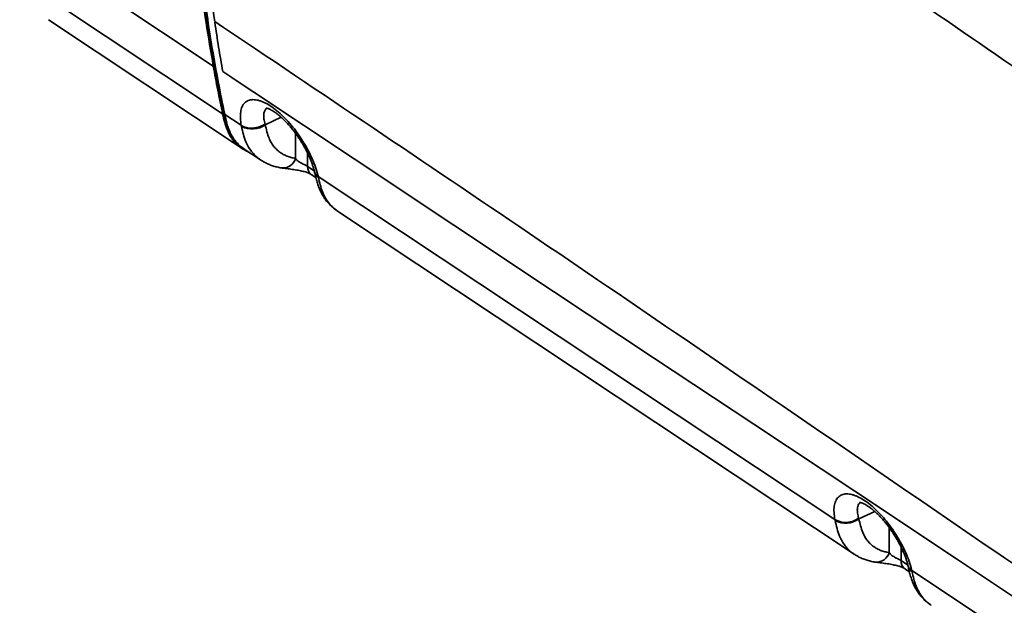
# Model space of a CAD drawing. Header units: millimetres. Extents: x 6316 to 18291, y -19059 to -9021.
# Tile 120 of 146: x 18102 to 18119, y -18615 to -18605. Entities that reach past the tile are written whole.
import ezdxf

# ---------------------------------------------------------------- set-up
doc = ezdxf.new("R2010")
doc.units = ezdxf.units.MM
doc.header["$LTSCALE"] = 10
doc.layers.add('1轮廓实线层', color=7, linetype='Continuous', lineweight=18)

msp = doc.modelspace()

# ---------------------------------------------------------------- linework, layer by layer
at = {"layer": '1轮廓实线层', "color": 7, "linetype": 'Continuous', "lineweight": 35}
for p, q in [((18105.607, -18606.114), (18102.337, -18603.944)), ((18102.495, -18604.748), (18105.765, -18606.918)), ((18102.822, -18605.332), (18106.092, -18607.502)), ((18105.631, -18605.363), (18105.782, -18605.464)), ((18106.153, -18605.71), (18105.782, -18605.46)), ((18105.632, -18606.131), (18105.607, -18606.114)), ((18105.768, -18606.208), (18105.92, -18606.309)), ((18105.79, -18606.935), (18105.765, -18606.918)), ((18105.801, -18606.929), (18106.078, -18607.113)), ((18106.752, -18606.977), (18106.485, -18607.104)), ((18106.078, -18607.113), (18106.08, -18607.114)), ((18106.481, -18607.092), (18106.485, -18607.104)), ((18106.996, -18607.672), (18106.995, -18607.247)), ((18106.092, -18607.502), (18106.117, -18607.519)), ((18106.128, -18607.514), (18106.406, -18607.698)), ((18107.199, -18607.58), (18107.199, -18607.807)), ((18107.199, -18607.807), (18107.312, -18607.882)), ((18107.26, -18607.943), (18107.338, -18607.994)), ((18107.379, -18607.976), (18108.116, -18608.465)), ((18108.116, -18608.465), (18116.105, -18613.767)), ((18107.703, -18608.558), (18107.706, -18608.56)), ((18107.706, -18608.561), (18116.432, -18614.351)), ((18116.777, -18613.63), (18116.51, -18613.756)), ((18116.506, -18613.745), (18116.51, -18613.756)), ((18117.022, -18614.325), (18117.021, -18613.899)), ((18117.224, -18614.233), (18117.225, -18614.46)), ((18117.225, -18614.46), (18117.337, -18614.534)), ((18117.286, -18614.596), (18117.363, -18614.647)), ((18117.405, -18614.629), (18118.751, -18615.523)), ((18117.728, -18615.211), (18117.731, -18615.213))]:
    msp.add_line(p, q, dxfattribs=at)
at = {"layer": '1轮廓实线层', "color": 7, "linetype": 'Continuous', "lineweight": 35, "flags": 128}
for points in [[(18106.291, -18606.555), (18105.991, -18606.356), (18105.92, -18606.309)], [(18106.291, -18606.555), (18107.984, -18607.679), (18109.671, -18608.798), (18111.355, -18609.916), (18113.042, -18611.035), (18114.736, -18612.159), (18116.439, -18613.29), (18118.158, -18614.43), (18119.494, -18615.317), (18120.843, -18616.212), (18122.207, -18617.117), (18123.588, -18618.034), (18124.686, -18618.762), (18125.797, -18619.499), (18126.921, -18620.245), (18128.059, -18621.001), (18129.036, -18621.649), (18130.023, -18622.304), (18131.023, -18622.968), (18132.035, -18623.639), (18133.061, -18624.32), (18134.1, -18625.01), (18135.154, -18625.709), (18136.133, -18626.359)]]:
    msp.add_lwpolyline(points, dxfattribs=at)
at = {"layer": '1轮廓实线层', "color": 7, "linetype": 'Continuous', "lineweight": 35}
for centre, radius, start, end in [((18106.262, -18606.794), 0.382, 242.2047, 305.7405), ((18106.781, -18607.61), 0.224, 267.7725, 343.9954), ((18107.355, -18607.819), 0.156, 175.7123, 232.6917), ((18107.458, -18607.87), 0.145, 193.557, 238.8908), ((18116.288, -18613.44), 0.375, 240.7952, 305.5562), ((18116.287, -18613.447), 0.382, 242.2047, 305.7402), ((18116.806, -18614.263), 0.224, 267.7745, 343.9966), ((18117.38, -18614.472), 0.156, 175.7122, 232.6917), ((18117.474, -18614.509), 0.139, 194.0708, 239.9044), ((18117.483, -18614.523), 0.145, 193.5569, 238.8908)]:
    msp.add_arc(centre, radius, start, end, dxfattribs=at)
for points, knots in [([(18105.801, -18606.929), (18105.764, -18606.746), (18105.688, -18606.38), (18105.589, -18605.821), (18105.5, -18605.255), (18105.423, -18604.68), (18105.358, -18604.097), (18105.304, -18603.508), (18105.263, -18602.913), (18105.234, -18602.312), (18105.217, -18601.704), (18105.212, -18601.09), (18105.219, -18600.469), (18105.24, -18599.788), (18105.279, -18599.046), (18105.34, -18598.242), (18105.42, -18597.429), (18105.52, -18596.609), (18105.637, -18595.781), (18105.73, -18595.225), (18105.777, -18594.947)], [0, 0, 0, 0, 0.050927, 0.101859, 0.152786, 0.203908, 0.255036, 0.306158, 0.357088, 0.408023, 0.458953, 0.510091, 0.561236, 0.612374, 0.676771, 0.741179, 0.805576, 0.87038, 0.935195, 1, 1, 1, 1]), ([(18105.697, -18595.19), (18105.653, -18595.462), (18105.565, -18596.005), (18105.456, -18596.814), (18105.363, -18597.617), (18105.289, -18598.414), (18105.233, -18599.204), (18105.196, -18599.988), (18105.177, -18600.762), (18105.177, -18601.54), (18105.197, -18602.321), (18105.238, -18603.104), (18105.3, -18603.875), (18105.381, -18604.634), (18105.482, -18605.382), (18105.565, -18605.87), (18105.607, -18606.114)], [0, 0, 0, 0, 0.070042, 0.140019, 0.209977, 0.279963, 0.350018, 0.420047, 0.490015, 0.559975, 0.633311, 0.706704, 0.780043, 0.853332, 0.926633, 1, 1, 1, 1]), ([(18105.722, -18595.206), (18105.678, -18595.481), (18105.589, -18596.029), (18105.479, -18596.844), (18105.386, -18597.65), (18105.313, -18598.447), (18105.257, -18599.235), (18105.22, -18600.014), (18105.202, -18600.785), (18105.202, -18601.559), (18105.222, -18602.336), (18105.263, -18603.115), (18105.324, -18603.884), (18105.406, -18604.643), (18105.506, -18605.394), (18105.59, -18605.885), (18105.632, -18606.131)], [0, 0, 0, 0, 0.070789, 0.141263, 0.21147, 0.281458, 0.351273, 0.420964, 0.490579, 0.560166, 0.63309, 0.706093, 0.779231, 0.852558, 0.92613, 1, 1, 1, 1]), ([(18105.615, -18596.948), (18105.58, -18597.245), (18105.51, -18597.838), (18105.434, -18598.717), (18105.379, -18599.585), (18105.346, -18600.443), (18105.337, -18601.291), (18105.35, -18602.127), (18105.385, -18602.953), (18105.443, -18603.768), (18105.523, -18604.573), (18105.595, -18605.099), (18105.631, -18605.363)], [0, 0, 0, 0, 0.100505, 0.200673, 0.300591, 0.40034, 0.500005, 0.599669, 0.699417, 0.799333, 0.899499, 1, 1, 1, 1]), ([(18141.922, -18621.656), (18138.885, -18619.604), (18132.811, -18615.501), (18125.306, -18610.372), (18119.37, -18606.294), (18114.981, -18603.279), (18110.585, -18600.27), (18107.62, -18598.286), (18106.137, -18597.294)], [0, 0, 0, 0, 0.253594, 0.507199, 0.630403, 0.753608, 0.876808, 1, 1, 1, 1]), ([(18105.632, -18605.375), (18105.654, -18605.515), (18105.696, -18605.795), (18105.744, -18606.07), (18105.768, -18606.208)], [0, 0, 0, 0, 0.50011, 1, 1, 1, 1]), ([(18106.153, -18605.711), (18107.919, -18606.897), (18111.451, -18609.27), (18116.684, -18612.849), (18121.914, -18616.428), (18128.981, -18621.256), (18137.918, -18627.324), (18145.142, -18632.189), (18148.754, -18634.622)], [0, 0, 0, 0, 0.12348, 0.24697, 0.370463, 0.493953, 0.746981, 1, 1, 1, 1]), ([(18105.632, -18606.131), (18105.657, -18606.265), (18105.707, -18606.535), (18105.763, -18606.801), (18105.79, -18606.935)], [0, 0, 0, 0, 0.499292, 1, 1, 1, 1]), ([(18106.08, -18607.114), (18106.073, -18607.073), (18106.063, -18607.011), (18106.064, -18606.937), (18106.07, -18606.87), (18106.086, -18606.811), (18106.113, -18606.764), (18106.145, -18606.725), (18106.186, -18606.698), (18106.235, -18606.684), (18106.288, -18606.678), (18106.348, -18606.686), (18106.413, -18606.705), (18106.481, -18606.733), (18106.569, -18606.782), (18106.679, -18606.862), (18106.79, -18606.963), (18106.899, -18607.078), (18107.003, -18607.208), (18107.1, -18607.347), (18107.187, -18607.493), (18107.263, -18607.641), (18107.324, -18607.787), (18107.36, -18607.898), (18107.375, -18607.96), (18107.379, -18607.976)], [0, 0, 0, 0, 0.055158, 0.083543, 0.111927, 0.166996, 0.195367, 0.223737, 0.277982, 0.305946, 0.333911, 0.387067, 0.414472, 0.441876, 0.494288, 0.548261, 0.600456, 0.654174, 0.706691, 0.760705, 0.813988, 0.86876, 0.923058, 0.97886, 1, 1, 1, 1]), ([(18106.513, -18606.826), (18106.507, -18606.829), (18106.487, -18606.841), (18106.468, -18606.878), (18106.456, -18606.935), (18106.459, -18607.007), (18106.474, -18607.063), (18106.481, -18607.092)], [0, 0, 0, 0, 0.096717, 0.318742, 0.54733, 0.770543, 1, 1, 1, 1]), ([(18106.498, -18606.823), (18106.498, -18606.823), (18106.498, -18606.823), (18106.503, -18606.824), (18106.515, -18606.826), (18106.534, -18606.832), (18106.557, -18606.842), (18106.585, -18606.856), (18106.618, -18606.874), (18106.654, -18606.898), (18106.693, -18606.926), (18106.734, -18606.96), (18106.777, -18606.998), (18106.822, -18607.042), (18106.867, -18607.09), (18106.912, -18607.141), (18106.957, -18607.196), (18107.001, -18607.253), (18107.043, -18607.313), (18107.084, -18607.375), (18107.123, -18607.438), (18107.159, -18607.501), (18107.192, -18607.564), (18107.222, -18607.627), (18107.248, -18607.688), (18107.271, -18607.747), (18107.29, -18607.803), (18107.305, -18607.851), (18107.311, -18607.878), (18107.314, -18607.89)], [0, 0, 0, 0, 0.016398, 0.046799, 0.078518, 0.110921, 0.144331, 0.178829, 0.21433, 0.250659, 0.287231, 0.324317, 0.362509, 0.401561, 0.441223, 0.481259, 0.521264, 0.561512, 0.602271, 0.643378, 0.684638, 0.725799, 0.766911, 0.808224, 0.849604, 0.890676, 0.931131, 0.970714, 1, 1, 1, 1]), ([(18105.765, -18606.918), (18105.776, -18606.969), (18105.798, -18607.07), (18105.847, -18607.212), (18105.915, -18607.335), (18105.997, -18607.433), (18106.063, -18607.479), (18106.093, -18607.501)], [0, 0, 0, 0, 0.207365, 0.41349, 0.620605, 0.827047, 1, 1, 1, 1]), ([(18105.79, -18606.935), (18105.796, -18606.959), (18105.805, -18607.003), (18105.821, -18607.068), (18105.838, -18607.128), (18105.859, -18607.189), (18105.884, -18607.246), (18105.912, -18607.299), (18105.957, -18607.371), (18106.028, -18607.453), (18106.116, -18607.524), (18106.18, -18607.553), (18106.204, -18607.564)], [0, 0, 0, 0, 0.086057, 0.155251, 0.232732, 0.308583, 0.386232, 0.462689, 0.53821, 0.716065, 0.89525, 1, 1, 1, 1]), ([(18106.128, -18607.513), (18106.106, -18607.497), (18106.059, -18607.464), (18105.997, -18607.402), (18105.943, -18607.33), (18105.899, -18607.251), (18105.863, -18607.167), (18105.835, -18607.075), (18105.815, -18606.995), (18105.805, -18606.946), (18105.801, -18606.929)], [0, 0, 0, 0, 0.128667, 0.268956, 0.410472, 0.539166, 0.668792, 0.800709, 0.933111, 1, 1, 1, 1]), ([(18106.084, -18607.131), (18106.082, -18607.126), (18106.081, -18607.12), (18106.08, -18607.114), (18106.08, -18607.114)], [0, 0, 0, 0, 0.999633, 1, 1, 1, 1]), ([(18106.407, -18607.697), (18106.398, -18607.691), (18106.364, -18607.671), (18106.313, -18607.625), (18106.253, -18607.558), (18106.201, -18607.481), (18106.153, -18607.385), (18106.114, -18607.268), (18106.094, -18607.177), (18106.084, -18607.131)], [0, 0, 0, 0, 0.0525101, 0.1915296, 0.3316454, 0.4753811, 0.6204075, 0.8094756, 1, 1, 1, 1]), ([(18106.485, -18607.104), (18106.493, -18607.143), (18106.511, -18607.223), (18106.544, -18607.323), (18106.583, -18607.403), (18106.624, -18607.465), (18106.673, -18607.52), (18106.728, -18607.567), (18106.788, -18607.605), (18106.852, -18607.636), (18106.921, -18607.659), (18106.971, -18607.667), (18106.996, -18607.672)], [0, 0, 0, 0, 0.132898, 0.266427, 0.356752, 0.447068, 0.54053, 0.634002, 0.724246, 0.814495, 0.907248, 1, 1, 1, 1]), ([(18106.407, -18607.698), (18106.423, -18607.708), (18106.459, -18607.732), (18106.52, -18607.763), (18106.59, -18607.791), (18106.663, -18607.813), (18106.724, -18607.827), (18106.761, -18607.832), (18106.772, -18607.833)], [0, 0, 0, 0, 0.143432, 0.331984, 0.523628, 0.716994, 0.915276, 1, 1, 1, 1]), ([(18106.996, -18607.672), (18107.002, -18607.679), (18107.014, -18607.694), (18107.035, -18607.714), (18107.059, -18607.732), (18107.083, -18607.747), (18107.106, -18607.758), (18107.122, -18607.766), (18107.139, -18607.774), (18107.156, -18607.783), (18107.174, -18607.792), (18107.189, -18607.8), (18107.196, -18607.805), (18107.199, -18607.807)], [0, 0, 0, 0, 0.144488, 0.29104, 0.409806, 0.532407, 0.607915, 0.685439, 0.719515, 0.801833, 0.887254, 0.943177, 1, 1, 1, 1]), ([(18106.772, -18607.834), (18106.774, -18607.834), (18106.789, -18607.836), (18106.822, -18607.84), (18106.868, -18607.846), (18106.917, -18607.853), (18106.965, -18607.86), (18107.014, -18607.867), (18107.061, -18607.876), (18107.104, -18607.885), (18107.144, -18607.895), (18107.179, -18607.906), (18107.209, -18607.917), (18107.232, -18607.927), (18107.249, -18607.935), (18107.258, -18607.941), (18107.26, -18607.942), (18107.26, -18607.943)], [0, 0, 0, 0, 0.016357, 0.11633, 0.218817, 0.310263, 0.404149, 0.491292, 0.570532, 0.644727, 0.715235, 0.781089, 0.841357, 0.896873, 0.948964, 0.996859, 1, 1, 1, 1]), ([(18107.314, -18607.89), (18107.315, -18607.893), (18107.316, -18607.898), (18107.317, -18607.902), (18107.317, -18607.903)], [0, 0, 0, 0, 0.703648, 1, 1, 1, 1]), ([(18107.314, -18607.89), (18107.317, -18607.9), (18107.324, -18607.922), (18107.346, -18607.951), (18107.368, -18607.968), (18107.379, -18607.976)], [0, 0, 0, 0, 0.305627, 0.652813, 1, 1, 1, 1]), ([(18107.317, -18607.904), (18107.318, -18607.909), (18107.326, -18607.944), (18107.34, -18608.007), (18107.364, -18608.091), (18107.391, -18608.167), (18107.422, -18608.237), (18107.458, -18608.302), (18107.498, -18608.363), (18107.544, -18608.42), (18107.595, -18608.473), (18107.643, -18608.516), (18107.676, -18608.539), (18107.689, -18608.548)], [0, 0, 0, 0, 0.0219134, 0.1474367, 0.2578033, 0.3613536, 0.4599712, 0.5546814, 0.6465385, 0.7445454, 0.8405082, 0.9374207, 1, 1, 1, 1]), ([(18107.379, -18607.976), (18107.379, -18607.976), (18107.381, -18607.982), (18107.382, -18607.988), (18107.383, -18607.994)], [0, 0, 0, 0, 0.000368, 1, 1, 1, 1]), ([(18107.383, -18607.994), (18107.392, -18608.036), (18107.411, -18608.119), (18107.449, -18608.239), (18107.502, -18608.348), (18107.563, -18608.436), (18107.631, -18608.504), (18107.676, -18608.543), (18107.704, -18608.559), (18107.706, -18608.56)], [0, 0, 0, 0, 0.174621, 0.349919, 0.529351, 0.711242, 0.848165, 0.985099, 1, 1, 1, 1]), ([(18116.105, -18613.767), (18116.099, -18613.726), (18116.089, -18613.664), (18116.089, -18613.59), (18116.095, -18613.523), (18116.112, -18613.464), (18116.138, -18613.417), (18116.17, -18613.378), (18116.211, -18613.351), (18116.26, -18613.337), (18116.314, -18613.331), (18116.374, -18613.338), (18116.438, -18613.358), (18116.506, -18613.386), (18116.595, -18613.435), (18116.704, -18613.515), (18116.816, -18613.616), (18116.924, -18613.731), (18117.029, -18613.861), (18117.125, -18614), (18117.213, -18614.146), (18117.288, -18614.293), (18117.349, -18614.44), (18117.386, -18614.551), (18117.4, -18614.613), (18117.405, -18614.629)], [0, 0, 0, 0, 0.055157, 0.08354, 0.111924, 0.166991, 0.195361, 0.22373, 0.277973, 0.305937, 0.333901, 0.387056, 0.414459, 0.441863, 0.494273, 0.548245, 0.600437, 0.654154, 0.706669, 0.760681, 0.813963, 0.868732, 0.923028, 0.978828, 1, 1, 1, 1]), ([(18116.538, -18613.479), (18116.532, -18613.482), (18116.512, -18613.494), (18116.493, -18613.531), (18116.482, -18613.588), (18116.485, -18613.66), (18116.499, -18613.716), (18116.506, -18613.745)], [0, 0, 0, 0, 0.096777, 0.318786, 0.54736, 0.770558, 1, 1, 1, 1]), ([(18116.524, -18613.476), (18116.524, -18613.476), (18116.523, -18613.476), (18116.529, -18613.477), (18116.541, -18613.479), (18116.559, -18613.485), (18116.582, -18613.495), (18116.611, -18613.508), (18116.643, -18613.527), (18116.679, -18613.551), (18116.718, -18613.579), (18116.759, -18613.613), (18116.802, -18613.651), (18116.847, -18613.695), (18116.892, -18613.742), (18116.938, -18613.794), (18116.982, -18613.849), (18117.026, -18613.906), (18117.069, -18613.966), (18117.109, -18614.028), (18117.148, -18614.091), (18117.184, -18614.154), (18117.217, -18614.217), (18117.247, -18614.28), (18117.274, -18614.341), (18117.297, -18614.4), (18117.316, -18614.456), (18117.33, -18614.504), (18117.336, -18614.531), (18117.339, -18614.543)], [0, 0, 0, 0, 0.0163762, 0.0467756, 0.0784934, 0.1108949, 0.1443034, 0.1788, 0.2142993, 0.2506268, 0.2871975, 0.3242808, 0.3624714, 0.4015214, 0.4411818, 0.481216, 0.5212194, 0.5614658, 0.6022236, 0.6433283, 0.6845876, 0.7257463, 0.7668574, 0.808169, 0.8495469, 0.8906177, 0.9310719, 0.9706546, 1, 1, 1, 1]), ([(18116.109, -18613.784), (18116.108, -18613.779), (18116.106, -18613.773), (18116.105, -18613.767), (18116.105, -18613.767)], [0, 0, 0, 0, 0.999632, 1, 1, 1, 1]), ([(18116.433, -18614.35), (18116.423, -18614.345), (18116.389, -18614.324), (18116.338, -18614.278), (18116.278, -18614.211), (18116.226, -18614.134), (18116.179, -18614.038), (18116.139, -18613.921), (18116.119, -18613.83), (18116.109, -18613.784)], [0, 0, 0, 0, 0.052888, 0.191834, 0.331876, 0.475536, 0.620486, 0.809514, 1, 1, 1, 1]), ([(18116.51, -18613.756), (18116.519, -18613.796), (18116.536, -18613.876), (18116.569, -18613.976), (18116.608, -18614.056), (18116.65, -18614.118), (18116.698, -18614.173), (18116.753, -18614.22), (18116.813, -18614.258), (18116.877, -18614.289), (18116.947, -18614.312), (18116.997, -18614.32), (18117.022, -18614.325)], [0, 0, 0, 0, 0.132931, 0.266494, 0.356811, 0.447118, 0.540572, 0.634036, 0.724271, 0.814512, 0.907257, 1, 1, 1, 1]), ([(18116.432, -18614.351), (18116.448, -18614.361), (18116.484, -18614.385), (18116.545, -18614.416), (18116.615, -18614.444), (18116.688, -18614.466), (18116.749, -18614.48), (18116.786, -18614.485), (18116.797, -18614.486)], [0, 0, 0, 0, 0.1435125, 0.3320496, 0.5236776, 0.7170296, 0.9152982, 1, 1, 1, 1]), ([(18117.022, -18614.325), (18117.027, -18614.332), (18117.039, -18614.347), (18117.06, -18614.367), (18117.085, -18614.385), (18117.108, -18614.399), (18117.131, -18614.411), (18117.147, -18614.419), (18117.164, -18614.427), (18117.181, -18614.436), (18117.199, -18614.445), (18117.214, -18614.453), (18117.221, -18614.458), (18117.225, -18614.46)], [0, 0, 0, 0, 0.144484, 0.291033, 0.409796, 0.532394, 0.607905, 0.685431, 0.719504, 0.801824, 0.887247, 0.943174, 1, 1, 1, 1]), ([(18116.797, -18614.487), (18116.8, -18614.487), (18116.815, -18614.489), (18116.847, -18614.493), (18116.893, -18614.499), (18116.942, -18614.506), (18116.991, -18614.513), (18117.04, -18614.52), (18117.086, -18614.529), (18117.129, -18614.538), (18117.169, -18614.548), (18117.205, -18614.559), (18117.234, -18614.57), (18117.257, -18614.58), (18117.274, -18614.588), (18117.283, -18614.594), (18117.285, -18614.595), (18117.286, -18614.596)], [0, 0, 0, 0, 0.016357, 0.116348, 0.218854, 0.310317, 0.404221, 0.491379, 0.570635, 0.644844, 0.715366, 0.781232, 0.841512, 0.89704, 0.949142, 0.997047, 1, 1, 1, 1]), ([(18117.339, -18614.543), (18117.34, -18614.546), (18117.341, -18614.551), (18117.342, -18614.555), (18117.342, -18614.556)], [0, 0, 0, 0, 0.703403, 1, 1, 1, 1]), ([(18117.342, -18614.557), (18117.343, -18614.562), (18117.351, -18614.597), (18117.366, -18614.66), (18117.389, -18614.744), (18117.416, -18614.82), (18117.448, -18614.89), (18117.483, -18614.955), (18117.523, -18615.016), (18117.569, -18615.073), (18117.62, -18615.126), (18117.668, -18615.169), (18117.701, -18615.192), (18117.714, -18615.201)], [0, 0, 0, 0, 0.021967, 0.1474842, 0.2578453, 0.3613903, 0.4600018, 0.5547057, 0.6465562, 0.7445568, 0.8405121, 0.937417, 1, 1, 1, 1]), ([(18117.405, -18614.629), (18117.405, -18614.629), (18117.406, -18614.635), (18117.407, -18614.641), (18117.408, -18614.647)], [0, 0, 0, 0, 0.000368, 1, 1, 1, 1]), ([(18117.408, -18614.647), (18117.418, -18614.689), (18117.436, -18614.772), (18117.475, -18614.892), (18117.527, -18615.001), (18117.589, -18615.089), (18117.656, -18615.157), (18117.702, -18615.196), (18117.729, -18615.212), (18117.732, -18615.213)], [0, 0, 0, 0, 0.174554, 0.349785, 0.529149, 0.710971, 0.847821, 0.984683, 1, 1, 1, 1])]:
    msp.add_open_spline(points, degree=3, knots=knots, dxfattribs=at)
for points in [[(18105.607, -18606.114), (18105.632, -18606.249), (18105.682, -18606.519), (18105.737, -18606.785), (18105.765, -18606.918)], [(18106.481, -18607.092), (18106.466, -18607.101), (18106.437, -18607.12), (18106.385, -18607.141), (18106.33, -18607.155), (18106.274, -18607.162), (18106.219, -18607.161), (18106.167, -18607.153), (18106.119, -18607.138), (18106.093, -18607.122), (18106.08, -18607.114)]]:
    msp.add_open_spline(points, degree=3, dxfattribs=at)

doc.saveas('drawing.dxf')
